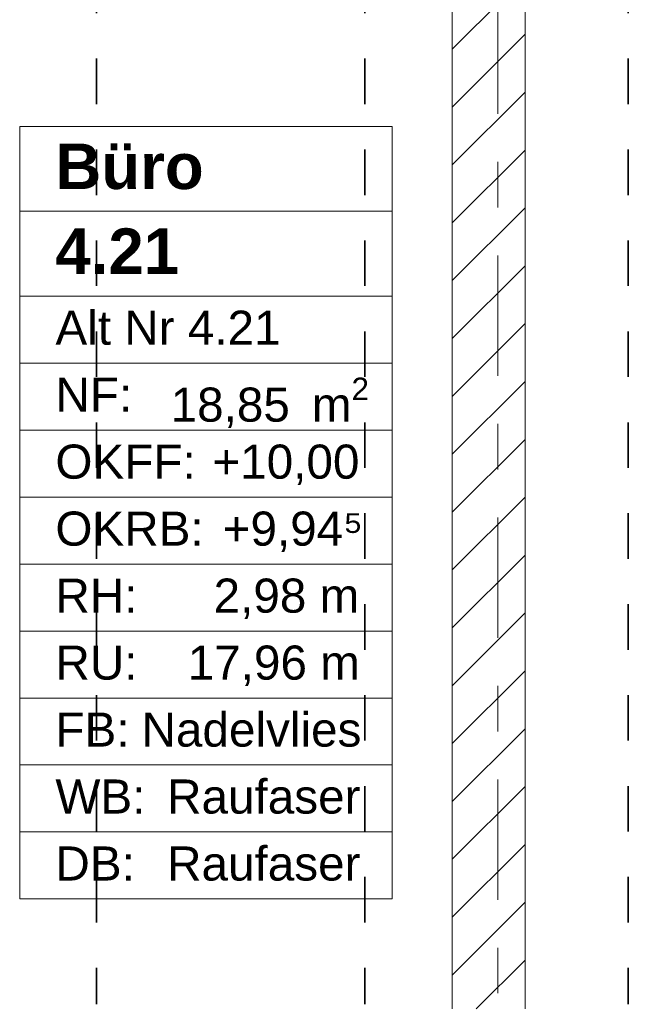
# Model space of a CAD drawing. Header units: metres. Extents: x -3.6 to 84.5, y -11 to 16.8.
# Tile 65 of 229: x 21.1 to 22.4, y 0.7 to 2.9. Entities that reach past the tile are written whole.
import ezdxf

# ---------------------------------------------------------------- set-up
doc = ezdxf.new("R2010")
doc.units = ezdxf.units.M
doc.header["$MEASUREMENT"] = 0
for name, pattern in [('Achse', [0.2, 0.1, -0.05, 0, -0.05]), ('Strichlinie doppelt', [0.546806, 0.264583, -0.105833, 0.070556, -0.105833]), ('Wipeout_Contour', [1, 0, -1])]:
    doc.linetypes.add(name, pattern=pattern)
for name, color, linetype in [('155 - Bemaßung_ Beschriftung.Ausbau - Deckenelemente', 7, 'Continuous'), ('401 - Zone.Raum_ Raumbegrenzung_ Whg.', 7, 'Continuous'), ('451 - Universal.Achsen Raster', 7, 'Continuous'), ('605 - Struktur.Wand Innen', 7, 'Continuous')]:
    doc.layers.add(name, color=color, linetype=linetype)
doc.styles.add('ERSTELLTER_STIL_1', font='txt')
doc.styles.add('ERSTELLTER_STIL_2', font='txt')

msp = doc.modelspace()

# ---------------------------------------------------------------- linework, layer by layer
at = {"layer": '155 - Bemaßung_ Beschriftung.Ausbau - Deckenelemente', "color": 7, "linetype": 'Achse', "lineweight": 35}
for p, q in [((21.248, 5.19), (21.248, 0.71)), ((21.838, 5.19), (21.838, 0.71)), ((22.417, 5.19), (22.417, 0.71))]:
    msp.add_line(p, q, dxfattribs=at)
at = {"layer": '401 - Zone.Raum_ Raumbegrenzung_ Whg.', "color": 7, "linetype": 'Continuous', "lineweight": 9}
for p, q in [((21.8979, 2.6408), (21.0791, 2.6408)), ((21.0791, 2.6408), (21.0791, 0.9417)), ((21.0791, 2.6408), (21.8979, 2.6408)), ((21.0791, 2.4542), (21.0791, 2.6408)), ((21.8979, 0.9417), (21.8979, 2.6408)), ((21.8979, 2.6408), (21.8979, 2.4542)), ((21.8979, 2.4542), (21.0791, 2.4542)), ((21.0791, 2.4542), (21.8979, 2.4542)), ((21.0791, 2.2676), (21.0791, 2.4542)), ((21.8979, 2.4542), (21.8979, 2.2676)), ((21.8979, 2.2676), (21.0791, 2.2676)), ((21.0791, 2.2676), (21.8979, 2.2676)), ((21.0791, 2.1203), (21.0791, 2.2676)), ((21.8979, 2.2676), (21.8979, 2.1203)), ((21.8979, 2.1203), (21.0791, 2.1203)), ((21.0791, 2.1203), (21.8979, 2.1203)), ((21.0791, 1.973), (21.0791, 2.1203)), ((21.8979, 2.1203), (21.8979, 1.973)), ((21.8979, 1.973), (21.0791, 1.973)), ((21.0791, 1.973), (21.8979, 1.973)), ((21.0791, 1.8256), (21.0791, 1.973)), ((21.8979, 1.973), (21.8979, 1.8256)), ((21.8979, 1.8256), (21.0791, 1.8256)), ((21.0791, 1.8256), (21.8979, 1.8256)), ((21.0791, 1.6783), (21.0791, 1.8256)), ((21.8979, 1.8256), (21.8979, 1.6783)), ((21.8979, 1.6783), (21.0791, 1.6783)), ((21.0791, 1.6783), (21.8979, 1.6783)), ((21.0791, 1.531), (21.0791, 1.6783)), ((21.8979, 1.6783), (21.8979, 1.531)), ((21.8979, 1.531), (21.0791, 1.531)), ((21.0791, 1.531), (21.8979, 1.531)), ((21.0791, 1.3837), (21.0791, 1.531)), ((21.8979, 1.531), (21.8979, 1.3837)), ((21.8979, 1.3837), (21.0791, 1.3837)), ((21.0791, 1.3837), (21.8979, 1.3837)), ((21.0791, 1.2364), (21.0791, 1.3837)), ((21.8979, 1.3837), (21.8979, 1.2364)), ((21.8979, 1.2364), (21.0791, 1.2364)), ((21.0791, 1.2364), (21.8979, 1.2364)), ((21.0791, 1.089), (21.0791, 1.2364)), ((21.8979, 1.2364), (21.8979, 1.089)), ((21.8979, 1.089), (21.0791, 1.089)), ((21.0791, 1.089), (21.8979, 1.089)), ((21.0791, 0.9417), (21.0791, 1.089)), ((21.8979, 1.089), (21.8979, 0.9417)), ((21.0791, 0.9417), (21.8979, 0.9417)), ((21.8979, 0.9417), (21.0791, 0.9417))]:
    msp.add_line(p, q, dxfattribs=at)

# ---------------------------------------------------------------- texts
at = {"layer": '401 - Zone.Raum_ Raumbegrenzung_ Whg.', "color": 7, "lineweight": 9, "attachment_point": 1}
for s, insert, char_height, style in [('\\A1;{\\pqj;\\pt0;\\fArial|b1|i0|c0|p38;}', (21.8194, 2.6261), 0.1, 'ERSTELLTER_STIL_1'), ('\\A1;{\\pqj;\\pt0;\\fArial|b1|i0|c0|p38;Büro}', (21.1576, 2.6032), 0.1, 'ERSTELLTER_STIL_1'), ('\\A1;{\\pqj;\\pt0;\\fArial|b1|i0|c0|p38;}', (21.8194, 2.4395), 0.1, 'ERSTELLTER_STIL_1'), ('\\A1;{\\pql;\\pt0;\\fArial|b1|i0|c0|p38;4.21}', (21.1576, 2.4166), 0.1, 'ERSTELLTER_STIL_1'), ('\\A1;{\\pqj;\\pt0;\\fArial|b0|i0|c0|p38;}', (21.8194, 2.2529), 0.075, 'ERSTELLTER_STIL_2'), ('\\A1;{\\pqj;\\pt0;\\fArial|b0|i0|c0|p38;Alt Nr 4.21}', (21.1576, 2.2357), 0.075, 'ERSTELLTER_STIL_2'), ('\\A1;{\\pqj;\\pt0;\\fArial|b0|i0|c0|p38;NF: }', (21.1576, 2.0884), 0.075, 'ERSTELLTER_STIL_2'), ('\\A1;{\\pql;\\pt0,0.05;\\fArial|b0|i0|c0|p38;18,85\\fArial|b0|i0|c0|p38;\\A1{\\H.66x;\\S^  ;}\\fArial|b0|i0|c0|p38; m\\fArial|b0|i0|c0|p38;\\A1{\\H.66x;\\S2^  ;}}', (21.4108, 2.0884), 0.075, 'ERSTELLTER_STIL_2'), ('\\A1;{\\pqj;\\pt0;\\fArial|b0|i0|c0|p38;OKFF: }', (21.1576, 1.9411), 0.075, 'ERSTELLTER_STIL_2'), ('\\A1;{\\pqj;\\pt0;\\fArial|b0|i0|c0|p38;+10,00}', (21.5026, 1.9411), 0.075, 'ERSTELLTER_STIL_2'), ('\\A1;{\\pqj;\\pt0;\\fArial|b0|i0|c0|p38;+9,94⁵}', (21.5252, 1.7938), 0.075, 'ERSTELLTER_STIL_2'), ('\\A1;{\\pqj;\\pt0;\\fArial|b0|i0|c0|p38;OKRB: }', (21.1576, 1.7938), 0.075, 'ERSTELLTER_STIL_2'), ('\\A1;{\\pqj;\\pt0;\\fArial|b0|i0|c0|p38;RH: }', (21.1576, 1.6464), 0.075, 'ERSTELLTER_STIL_2'), ('\\A1;{\\pqj;\\pt0;\\fArial|b0|i0|c0|p38;2,98 m}', (21.5053, 1.6464), 0.075, 'ERSTELLTER_STIL_2'), ('\\A1;{\\pqj;\\pt0;\\fArial|b0|i0|c0|p38;RU: }', (21.1576, 1.4991), 0.075, 'ERSTELLTER_STIL_2'), ('\\A1;{\\pqj;\\pt0;\\fArial|b0|i0|c0|p38;17,96 m}', (21.4484, 1.4991), 0.075, 'ERSTELLTER_STIL_2'), ('\\A1;{\\pqj;\\pt0;\\fArial|b0|i0|c0|p38;FB: }', (21.1576, 1.3518), 0.075, 'ERSTELLTER_STIL_2'), ('\\A1;{\\pqj;\\pt0;\\fArial|b0|i0|c0|p38;Nadelvlies}', (21.3469, 1.3518), 0.075, 'ERSTELLTER_STIL_2'), ('\\A1;{\\pqj;\\pt0;\\fArial|b0|i0|c0|p38;WB: }', (21.1576, 1.2045), 0.075, 'ERSTELLTER_STIL_2'), ('\\A1;{\\pqj;\\pt0;\\fArial|b0|i0|c0|p38;Raufaser}', (21.4031, 1.2045), 0.075, 'ERSTELLTER_STIL_2'), ('\\A1;{\\pqj;\\pt0;\\fArial|b0|i0|c0|p38;Raufaser}', (21.4031, 1.0572), 0.075, 'ERSTELLTER_STIL_2'), ('\\A1;{\\pqj;\\pt0;\\fArial|b0|i0|c0|p38;DB: }', (21.1576, 1.0572), 0.075, 'ERSTELLTER_STIL_2')]:
    msp.add_mtext(s, dxfattribs=dict(at, insert=insert, char_height=char_height, style=style))

# ---------------------------------------------------------------- wipeouts: each hides what was drawn before it
at = {"color": 254, "linetype": 'Wipeout_Contour', "lineweight": 0, "ltscale": 89.619632}
msp.add_wipeout([(22.19, 5.1), (22.03, 5.1), (22.03, 0.7), (22.19, 0.7)], dxfattribs=at).dxf.layer = '605 - Struktur.Wand Innen'

# ---------------------------------------------------------------- next in the draw order: hatches: boundary and pattern name
at = {"layer": '605 - Struktur.Wand Innen', "linetype": 'Continuous', "lineweight": 0, "true_color": 0x000000}
h = msp.add_hatch(dxfattribs=at)
h.set_pattern_fill('MW_Ziegel_0001', color=18, style=0, pattern_type=2)
h.set_pattern_definition([(45, (0, 0), (-0.0636396, 0.0636396), [])])
h.paths.add_polyline_path([(22.19, 5.1), (22.03, 5.1), (22.03, 0.7), (22.19, 0.7)])

# ---------------------------------------------------------------- next in the draw order: linework, layer by layer
at = {"layer": '451 - Universal.Achsen Raster', "color": 160, "linetype": 'Strichlinie doppelt', "lineweight": 9, "true_color": 0x3232ff}
msp.add_line((22.13, -10.585), (22.13, 16.355), dxfattribs=at)
at = {"layer": '605 - Struktur.Wand Innen', "color": 7, "linetype": 'Continuous', "lineweight": 18, "flags": 128}
for points in [[(22.03, 5.1), (22.03, 0.7)], [(22.19, 0.7), (22.19, 5.1)]]:
    msp.add_lwpolyline(points, dxfattribs=at)

doc.saveas('drawing.dxf')
